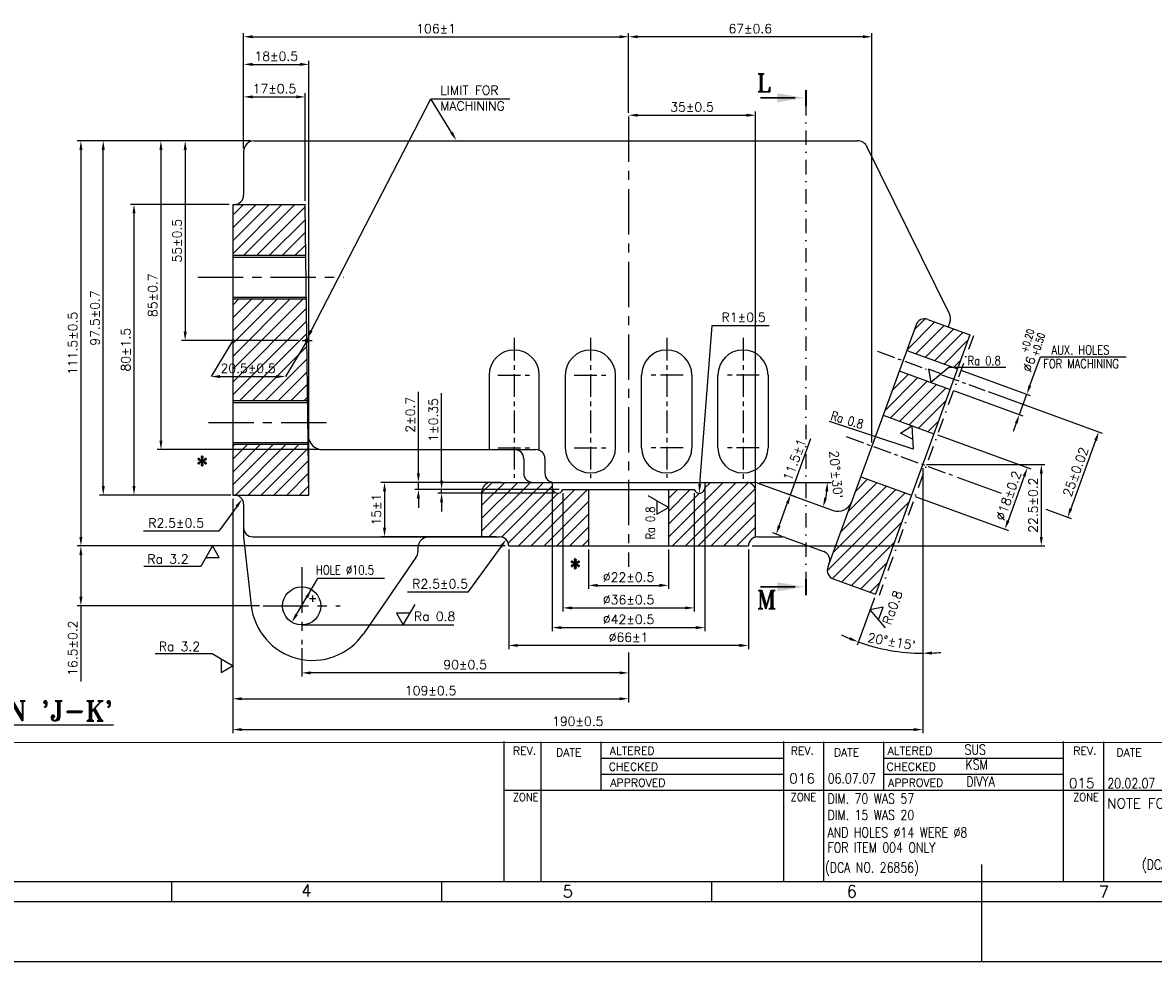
# Model space of a CAD drawing. Extents: x -78 to 847, y 1 to 655.
# Tile 2 of 10: x 120 to 431, y 1 to 260. Entities that reach past the tile are written whole.
import ezdxf
from ezdxf.enums import TextEntityAlignment as Align

# ---------------------------------------------------------------- set-up
doc = ezdxf.new("R2010")
doc.units = 0
doc.header["$MEASUREMENT"] = 0
doc.linetypes.add('CENTER', pattern=[2, 1.25, -0.25, 0.25, -0.25])
doc.linetypes.add('DASHDOT', pattern=[1, 0.5, -0.25, 0, -0.25])
doc.layers.get('0').update_dxf_attribs({"linetype": 'CONTINUOUS'})
doc.layers.get('DEFPOINTS').update_dxf_attribs({"linetype": 'CONTINUOUS'})
for name, color, linetype in [('BEND', 6, 'DASHDOT'), ('CEN', 3, 'CENTER'), ('DIM', 1, 'CONTINUOUS'), ('FORMAT', 3, 'CONTINUOUS'), ('TAXT', 4, 'CONTINUOUS')]:
    doc.layers.add(name, color=color, linetype=linetype)
doc.styles.add('RAJESH', font='romans.shx')
doc.styles.add('ROMANS', font='romans', dxfattribs={"width": 1.5, "height": 1.5})
doc.styles.add('ROMANT', font='romant.shx')
doc.dimstyles.new('RAJESH', dxfattribs={"dimtxt": 2.5, "dimasz": 2.5, "dimexe": 1, "dimexo": 1, "dimgap": 1, "dimtad": 1, "dimdec": 1, "dimzin": 9, "dimdsep": 46, "dimtxsty": 'RAJESH', "dimcen": 0, "dimclrd": 1, "dimclre": 1, "dimclrt": 4, "dimadec": 0, "dimazin": 0, "dimtp": 0.5, "dimtfac": 1, "dimtdec": 1, "dimtmove": 0, "dimatfit": 3, "dimfxl": 0, "dimtolj": 1, "dimtzin": 9, "dimarcsym": 0})
pattern_1 = [(45, (-1243.8433, 202.6276), (-1.767767, 1.767767), [])]

# ---------------------------------------------------------------- blocks, each defined once
blk = doc.blocks.new('A$C4DC44A80')
at = {"color": 71}
for p, q in [((20, 54.72), (821, 55)), ((301, 20), (301, 55.05)), ((310.28, 20), (310.28, 54.92)), ((325.28, 42.92), (325.28, 54.92)), ((371, 20), (371, 55.05)), ((381.02, 20), (381.02, 54.92)), ((396.02, 42.92), (396.02, 54.92)), ((441, 20), (441, 55.05)), ((451.14, 20), (451.14, 54.92)), ((325.28, 50.83), (371, 50.84)), ((396.02, 50.85), (441, 50.87)), ((325.28, 46.83), (371, 46.84)), ((396.02, 46.85), (441, 46.87)), ((301, 42.82), (651, 42.94)), ((420.5, 24.21), (420.5, 0)), ((20, 20), (821, 20)), ((217.75, 20), (217.75, 15)), ((285.33, 20), (285.33, 15)), ((352.92, 20), (352.92, 15)), ((14.92, 15), (826, 15)), ((0, 0), (841, 0))]:
    blk.add_line(p, q, dxfattribs=at)
at = {"color": 71, "style": 'ROMANS'}
for s, height, p in [('REV.', 2, (303.22, 51.71)), ('DATE', 2, (314.02, 51.3)), ('ALTERED', 2, (327.47, 51.71)), ('REV.', 2, (372.75, 51.71)), ('DATE', 2, (383.55, 51.3)), ('ALTERED', 2, (397, 51.71)), ('REV.', 2, (443.46, 51.71)), ('DATE', 2, (454.26, 51.3)), ('CHECKED', 2, (327.21, 47.71)), ('CHECKED', 2, (396.75, 47.71)), ('APPROVED', 2, (327.6, 43.71)), ('APPROVED', 2, (397.13, 43.71)), ('4', 3, (250.24, 16.26)), ('5', 3, (315.66, 16.01)), ('6', 3, (386.74, 16.01)), ('7', 3, (449.85, 15.94))]:
    blk.add_text(s, height=height, dxfattribs=at).set_placement(p)
at = {"color": 71, "style": 'ROMANS', "width": 0.828469}
for p, p2 in [((303.22, 40.11), (309.61, 40.11)), ((372.75, 40.11), (379.14, 40.11)), ((443.46, 40.11), (449.85, 40.11))]:
    blk.add_text('ZONE', height=2, dxfattribs=at).set_placement(p, p2, align=Align.FIT)
blk = doc.blocks.new('*D115')
at = {"layer": 'DEFPOINTS', "color": 0}
for p in [(381, 173.81), (368.01, 137.1), (355.01, 102.39), (356.03, 87.55), (368.01, 59.21)]:
    blk.add_point(p, dxfattribs=at)
at = {"layer": 'DIM', "color": 1, "lineweight": -2}
blk.add_line((354.67, 101.45), (349.9, 88.34), dxfattribs=at)
for start, end in [(244.4851, 247.2425), (250, 270), (272.7575, 275.5149)]:
    blk.add_arc((368.01, 138.1), 51.95, start, end, dxfattribs=at)
at = {"layer": 'DIM', "color": 1}
for points in [[(348.06, 90.58), (347.76, 89.81), (350.24, 89.28)], [(370.52, 85.79), (370.5, 86.63), (368.01, 86.15)]]:
    blk.add_solid(points, dxfattribs=at)
at = {"layer": 'DIM', "color": 4, "insert": (359.42, 89.39), "char_height": 2.5, "attachment_point": 5, "rotation": 350, "style": 'RAJESH'}
blk.add_mtext("\\A1;20°±15'", dxfattribs=at)
blk = doc.blocks.new('*D116')
at = {"layer": 'DEFPOINTS', "color": 0}
for p in [(249.15, 133.19), (321.57, 133.19), (322.42, 133.04), (341.21, 128.64), (343.29, 125.45)]:
    blk.add_point(p, dxfattribs=at)
at = {"layer": 'DIM', "color": 1, "lineweight": -2}
blk.add_line((323.01, 133.19), (342.74, 133.19), dxfattribs=at)
blk.add_arc((322.01, 133.19), 19.74, 347.262, 352.738, dxfattribs=at)
at = {"layer": 'DIM', "color": 1}
for points in [[(341.17, 130.73), (342, 130.67), (341.74, 133.19)], [(341.66, 128.72), (340.86, 128.96), (340.55, 126.44)]]:
    blk.add_solid(points, dxfattribs=at)
at = {"layer": 'DIM', "color": 4, "insert": (344.13, 135.33), "char_height": 2.5, "attachment_point": 5, "rotation": 275.5098, "style": 'RAJESH'}
blk.add_mtext("\\A1;20°±30'", dxfattribs=at)
blk = doc.blocks.new('*D117')
at = {"layer": 'DEFPOINTS', "color": 0}
for p in [(377.58, 164.41), (375.53, 158.78), (396.65, 157.47)]:
    blk.add_point(p, dxfattribs=at)
at = {"layer": 'DIM', "color": 1, "lineweight": -2}
for p, q in [((397.51, 159.82), (400.39, 167.74)), ((378.52, 164.07), (397.59, 157.13)), ((376.47, 158.43), (395.54, 151.49)), ((394.6, 151.83), (396.65, 157.47)), ((393.75, 149.49), (392.89, 147.14))]:
    blk.add_line(p, q, dxfattribs=at)
at = {"layer": 'DIM', "color": 1}
for points in [[(397.12, 159.96), (397.9, 159.68), (396.65, 157.47)], [(393.36, 149.63), (394.14, 149.34), (394.6, 151.83)]]:
    blk.add_solid(points, dxfattribs=at)
at = {"layer": 'DIM', "color": 4, "insert": (397.26, 165.73), "char_height": 2.5, "attachment_point": 5, "rotation": 70, "style": 'RAJESH'}
blk.add_mtext('\\A1;%%C6', dxfattribs=at)
blk = doc.blocks.new('*D118')
at = {"layer": 'DEFPOINTS', "color": 0}
for p in [(371.08, 146.56), (364.93, 129.65), (390.62, 120.29)]:
    blk.add_point(p, dxfattribs=at)
at = {"layer": 'DIM', "color": 1, "lineweight": -2}
for p, q in [((372.02, 146.22), (397.72, 136.87)), ((395.92, 134.86), (391.48, 122.64)), ((365.87, 129.3), (391.56, 119.95))]:
    blk.add_line(p, q, dxfattribs=at)
at = {"layer": 'DIM', "color": 1}
for points in [[(395.53, 135), (396.31, 134.72), (396.78, 137.21)], [(391.08, 122.79), (391.87, 122.5), (390.62, 120.29)]]:
    blk.add_solid(points, dxfattribs=at)
at = {"layer": 'DIM', "color": 4, "insert": (391.58, 129.52), "char_height": 2.5, "attachment_point": 5, "rotation": 70, "style": 'RAJESH'}
blk.add_mtext('\\A1;%%C18±0.2', dxfattribs=at)
blk = doc.blocks.new('*D119')
at = {"layer": 'DEFPOINTS', "color": 0}
for p in [(368.01, 138.1), (320.01, 115.69), (400.63, 115.69)]:
    blk.add_point(p, dxfattribs=at)
at = {"layer": 'DIM', "color": 1, "lineweight": -2}
for p, q in [((369.01, 138.1), (401.63, 138.1)), ((400.63, 135.6), (400.63, 118.19)), ((321.01, 115.69), (401.63, 115.69))]:
    blk.add_line(p, q, dxfattribs=at)
at = {"layer": 'DIM', "color": 1}
for points in [[(400.21, 135.6), (401.05, 135.6), (400.63, 138.1)], [(400.21, 118.19), (401.05, 118.19), (400.63, 115.69)]]:
    blk.add_solid(points, dxfattribs=at)
at = {"layer": 'DIM', "color": 4, "insert": (398.38, 126.9), "char_height": 2.5, "attachment_point": 5, "rotation": 90, "style": 'RAJESH'}
blk.add_mtext('\\A1;22.5±0.2', dxfattribs=at)
blk = doc.blocks.new('*D120')
at = {"layer": 'DEFPOINTS', "color": 0}
for p in [(171.97, 227.19), (136.23, 115.69), (254.01, 115.69)]:
    blk.add_point(p, dxfattribs=at)
at = {"layer": 'DIM', "color": 1, "lineweight": -2}
for p, q in [((170.97, 227.19), (135.23, 227.19)), ((136.23, 224.69), (136.23, 118.19)), ((253.01, 115.69), (135.23, 115.69))]:
    blk.add_line(p, q, dxfattribs=at)
at = {"layer": 'DIM', "color": 1}
for points in [[(135.81, 224.69), (136.64, 224.69), (136.23, 227.19)], [(135.81, 118.19), (136.64, 118.19), (136.23, 115.69)]]:
    blk.add_solid(points, dxfattribs=at)
at = {"layer": 'DIM', "color": 4, "insert": (133.98, 171.44), "char_height": 2.5, "attachment_point": 5, "rotation": 90, "style": 'RAJESH'}
blk.add_mtext('\\A1;111.5±0.5', dxfattribs=at)
blk = doc.blocks.new('*D121')
at = {"layer": 'DEFPOINTS', "color": 0}
for p in [(178.01, 129.69), (287.01, 87.34), (287.01, 73.63)]:
    blk.add_point(p, dxfattribs=at)
at = {"layer": 'DIM', "color": 1, "lineweight": -2}
for p, q in [((178.01, 128.69), (178.01, 72.63)), ((287.01, 86.34), (287.01, 72.63)), ((180.51, 73.63), (284.51, 73.63))]:
    blk.add_line(p, q, dxfattribs=at)
at = {"layer": 'DIM', "color": 1}
for points in [[(180.51, 74.04), (180.51, 73.21), (178.01, 73.63)], [(284.51, 74.04), (284.51, 73.21), (287.01, 73.63)]]:
    blk.add_solid(points, dxfattribs=at)
at = {"layer": 'DIM', "color": 4, "insert": (232.51, 75.88), "char_height": 2.5, "attachment_point": 5, "style": 'RAJESH'}
blk.add_mtext('\\A1;109±0.5', dxfattribs=at)
blk = doc.blocks.new('*D122')
at = {"layer": 'DEFPOINTS', "color": 0}
for p in [(368.01, 138.1), (178.01, 128.69), (368.01, 65.15)]:
    blk.add_point(p, dxfattribs=at)
at = {"layer": 'DIM', "color": 1, "lineweight": -2}
for p, q in [((368.01, 137.1), (368.01, 64.15)), ((178.01, 127.69), (178.01, 64.15)), ((180.51, 65.15), (365.51, 65.15))]:
    blk.add_line(p, q, dxfattribs=at)
at = {"layer": 'DIM', "color": 1}
for points in [[(180.51, 65.56), (180.51, 64.73), (178.01, 65.15)], [(365.51, 65.56), (365.51, 64.73), (368.01, 65.15)]]:
    blk.add_solid(points, dxfattribs=at)
at = {"layer": 'DIM', "color": 4, "insert": (273.01, 67.4), "char_height": 2.5, "attachment_point": 5, "style": 'RAJESH'}
blk.add_mtext('\\A1;190±0.5', dxfattribs=at)
blk = doc.blocks.new('*D123')
at = {"layer": 'DEFPOINTS', "color": 0}
for p in [(268.92, 131.19), (305.09, 131.19), (305.09, 98.63)]:
    blk.add_point(p, dxfattribs=at)
at = {"layer": 'DIM', "color": 1, "lineweight": -2}
for p, q in [((268.92, 130.19), (268.92, 97.63)), ((305.09, 130.19), (305.09, 97.63)), ((271.42, 98.63), (302.59, 98.63))]:
    blk.add_line(p, q, dxfattribs=at)
at = {"layer": 'DIM', "color": 1}
for points in [[(271.42, 99.04), (271.42, 98.21), (268.92, 98.63)], [(302.59, 99.04), (302.59, 98.21), (305.09, 98.63)]]:
    blk.add_solid(points, dxfattribs=at)
at = {"layer": 'DIM', "color": 4, "insert": (287.01, 100.88), "char_height": 2.5, "attachment_point": 5, "style": 'RAJESH'}
blk.add_mtext('\\A1;%%C36±0.5', dxfattribs=at)
blk = doc.blocks.new('*D124')
at = {"layer": 'DEFPOINTS', "color": 0}
for p in [(266.01, 133.19), (308.01, 133.19), (308.01, 93.21)]:
    blk.add_point(p, dxfattribs=at)
at = {"layer": 'DIM', "color": 1, "lineweight": -2}
for p, q in [((266.01, 132.19), (266.01, 92.21)), ((308.01, 132.19), (308.01, 92.21)), ((268.51, 93.21), (305.51, 93.21))]:
    blk.add_line(p, q, dxfattribs=at)
at = {"layer": 'DIM', "color": 1}
for points in [[(268.51, 93.63), (268.51, 92.79), (266.01, 93.21)], [(305.51, 93.63), (305.51, 92.79), (308.01, 93.21)]]:
    blk.add_solid(points, dxfattribs=at)
at = {"layer": 'DIM', "color": 4, "insert": (287.01, 95.46), "char_height": 2.5, "attachment_point": 5, "style": 'RAJESH'}
blk.add_mtext('\\A1;%%c42±0.5', dxfattribs=at)
blk = doc.blocks.new('*D125')
at = {"layer": 'DEFPOINTS', "color": 0}
for p in [(331.57, 129.71), (334.03, 128.82), (330.09, 118.01)]:
    blk.add_point(p, dxfattribs=at)
at = {"layer": 'DIM', "color": 1, "lineweight": -2}
for p, q in [((331.57, 129.71), (337.22, 145.24)), ((333.09, 129.16), (330.63, 130.06)), ((328.49, 121.26), (330.71, 127.36)), ((329.15, 118.36), (326.7, 119.25))]:
    blk.add_line(p, q, dxfattribs=at)
at = {"layer": 'DIM', "color": 1}
for points in [[(330.32, 127.51), (331.11, 127.22), (331.57, 129.71)], [(328.1, 121.4), (328.88, 121.11), (327.64, 118.91)]]:
    blk.add_solid(points, dxfattribs=at)
at = {"layer": 'DIM', "color": 4, "insert": (332.71, 139.42), "char_height": 2.5, "attachment_point": 5, "rotation": 70, "style": 'RAJESH'}
blk.add_mtext('\\A1;11.5±1', dxfattribs=at)
blk = doc.blocks.new('*D126')
at = {"layer": 'DEFPOINTS', "color": 0}
for p in [(252.96, 133.19), (219.82, 118.19), (251.51, 118.19)]:
    blk.add_point(p, dxfattribs=at)
at = {"layer": 'DIM', "color": 1, "lineweight": -2}
for p, q in [((251.96, 133.19), (218.82, 133.19)), ((219.82, 130.69), (219.82, 120.69)), ((250.51, 118.19), (218.82, 118.19))]:
    blk.add_line(p, q, dxfattribs=at)
at = {"layer": 'DIM', "color": 1}
for points in [[(219.4, 130.69), (220.24, 130.69), (219.82, 133.19)], [(219.4, 120.69), (220.24, 120.69), (219.82, 118.19)]]:
    blk.add_solid(points, dxfattribs=at)
at = {"layer": 'DIM', "color": 4, "insert": (217.57, 125.69), "char_height": 2.5, "attachment_point": 5, "rotation": 90, "style": 'RAJESH'}
blk.add_mtext('\\A1;15±1', dxfattribs=at)
blk = doc.blocks.new('*D127')
at = {"layer": 'DEFPOINTS', "color": 0}
for p in [(197.01, 88.58), (287.01, 87.34), (197.01, 80.75)]:
    blk.add_point(p, dxfattribs=at)
at = {"layer": 'DIM', "color": 1, "lineweight": -2}
for p, q in [((197.01, 87.58), (197.01, 79.75)), ((287.01, 86.34), (287.01, 79.75)), ((284.51, 80.75), (199.51, 80.75))]:
    blk.add_line(p, q, dxfattribs=at)
at = {"layer": 'DIM', "color": 1}
for points in [[(199.51, 81.17), (199.51, 80.33), (197.01, 80.75)], [(284.51, 81.17), (284.51, 80.33), (287.01, 80.75)]]:
    blk.add_solid(points, dxfattribs=at)
at = {"layer": 'DIM', "color": 4, "insert": (242.01, 83), "char_height": 2.5, "attachment_point": 5, "style": 'RAJESH'}
blk.add_mtext('\\A1;90±0.5', dxfattribs=at)
blk = doc.blocks.new('*D128')
at = {"layer": 'DEFPOINTS', "color": 0}
for p in [(194.12, 115.69), (136.23, 99.19), (186.39, 99.19)]:
    blk.add_point(p, dxfattribs=at)
at = {"layer": 'DIM', "color": 1, "lineweight": -2}
for p, q in [((193.12, 115.69), (135.23, 115.69)), ((136.23, 113.19), (136.23, 101.69)), ((185.39, 99.19), (135.23, 99.19)), ((136.23, 99.19), (136.23, 78.38))]:
    blk.add_line(p, q, dxfattribs=at)
at = {"layer": 'DIM', "color": 1}
for points in [[(135.81, 113.19), (136.64, 113.19), (136.23, 115.69)], [(135.81, 101.69), (136.64, 101.69), (136.23, 99.19)]]:
    blk.add_solid(points, dxfattribs=at)
at = {"layer": 'DIM', "color": 4, "insert": (133.98, 87.54), "char_height": 2.5, "attachment_point": 5, "rotation": 90, "style": 'RAJESH'}
blk.add_mtext('\\A1;16.5±0.2', dxfattribs=at)
blk = doc.blocks.new('A$C6D14758C')
for p, q in [((5.63, 1.85), (0, 5.1)), ((2.43, 3.7), (2.43, 0)), ((2.43, 0), (5.63, 1.85))]:
    blk.add_line(p, q)
blk = doc.blocks.new('*D129')
at = {"layer": 'DEFPOINTS', "color": 0}
for p in [(254.01, 115.69), (320.01, 115.69), (254.01, 88.3)]:
    blk.add_point(p, dxfattribs=at)
at = {"layer": 'DIM', "color": 1, "lineweight": -2}
for p, q in [((254.01, 114.69), (254.01, 87.3)), ((320.01, 114.69), (320.01, 87.3)), ((317.51, 88.3), (256.51, 88.3))]:
    blk.add_line(p, q, dxfattribs=at)
at = {"layer": 'DIM', "color": 1}
for points in [[(256.51, 88.72), (256.51, 87.88), (254.01, 88.3)], [(317.51, 88.72), (317.51, 87.88), (320.01, 88.3)]]:
    blk.add_solid(points, dxfattribs=at)
at = {"layer": 'DIM', "color": 4, "insert": (287.01, 90.55), "char_height": 2.5, "attachment_point": 5, "style": 'RAJESH'}
blk.add_mtext('\\A1;%%C66±1', dxfattribs=at)
blk = doc.blocks.new('*D130')
at = {"layer": 'DEFPOINTS', "color": 0}
for p in [(276.01, 115.69), (298.01, 115.69), (298.01, 104.84)]:
    blk.add_point(p, dxfattribs=at)
at = {"layer": 'DIM', "color": 1, "lineweight": -2}
for p, q in [((276.01, 114.69), (276.01, 103.84)), ((298.01, 114.69), (298.01, 103.84)), ((278.51, 104.84), (295.51, 104.84))]:
    blk.add_line(p, q, dxfattribs=at)
at = {"layer": 'DIM', "color": 1}
for points in [[(278.51, 105.26), (278.51, 104.42), (276.01, 104.84)], [(295.51, 105.26), (295.51, 104.42), (298.01, 104.84)]]:
    blk.add_solid(points, dxfattribs=at)
at = {"layer": 'DIM', "color": 4, "insert": (287.01, 107.09), "char_height": 2.5, "attachment_point": 5, "style": 'RAJESH'}
blk.add_mtext('\\A1;%%C22±0.5', dxfattribs=at)
blk = doc.blocks.new('*D131')
at = {"layer": 'DEFPOINTS', "color": 0}
for p in [(287.01, 255.82), (287.01, 233.91), (181.01, 224.19)]:
    blk.add_point(p, dxfattribs=at)
at = {"layer": 'DIM', "color": 1, "lineweight": -2}
for p, q in [((181.01, 225.19), (181.01, 256.82)), ((183.51, 255.82), (284.51, 255.82)), ((287.01, 234.91), (287.01, 256.82))]:
    blk.add_line(p, q, dxfattribs=at)
at = {"layer": 'DIM', "color": 1}
for points in [[(183.51, 256.24), (183.51, 255.41), (181.01, 255.82)], [(284.51, 256.24), (284.51, 255.41), (287.01, 255.82)]]:
    blk.add_solid(points, dxfattribs=at)
at = {"layer": 'DIM', "color": 4, "insert": (234.01, 258.07), "char_height": 2.5, "attachment_point": 5, "style": 'RAJESH'}
blk.add_mtext('\\A1;106±1', dxfattribs=at)
blk = doc.blocks.new('*D132')
at = {"layer": 'DEFPOINTS', "color": 0}
for p in [(229.15, 131.19), (249.15, 133.19), (268.92, 131.19)]:
    blk.add_point(p, dxfattribs=at)
at = {"layer": 'DIM', "color": 1, "lineweight": -2}
for p, q in [((229.15, 135.69), (229.15, 158.12)), ((248.15, 133.19), (228.15, 133.19)), ((267.92, 131.19), (228.15, 131.19)), ((229.15, 131.19), (229.15, 133.19)), ((229.15, 128.69), (229.15, 126.19))]:
    blk.add_line(p, q, dxfattribs=at)
at = {"layer": 'DIM', "color": 1}
for points in [[(228.73, 135.69), (229.56, 135.69), (229.15, 133.19)], [(228.73, 128.69), (229.56, 128.69), (229.15, 131.19)]]:
    blk.add_solid(points, dxfattribs=at)
at = {"layer": 'DIM', "color": 4, "insert": (226.9, 151.77), "char_height": 2.5, "attachment_point": 5, "rotation": 90, "style": 'RAJESH'}
blk.add_mtext('\\A1;2±0.7', dxfattribs=at)
blk = doc.blocks.new('*D133')
at = {"layer": 'DEFPOINTS', "color": 0}
for p in [(268.92, 131.19), (235.53, 130.19), (267.51, 130.19)]:
    blk.add_point(p, dxfattribs=at)
at = {"layer": 'DIM', "color": 1, "lineweight": -2}
for p, q in [((235.53, 133.69), (235.53, 157.74)), ((267.92, 131.19), (234.53, 131.19)), ((235.53, 130.19), (235.53, 131.19)), ((266.51, 130.19), (234.53, 130.19)), ((235.53, 127.69), (235.53, 125.19))]:
    blk.add_line(p, q, dxfattribs=at)
at = {"layer": 'DIM', "color": 1}
for points in [[(235.11, 133.69), (235.94, 133.69), (235.53, 131.19)], [(235.11, 127.69), (235.94, 127.69), (235.53, 130.19)]]:
    blk.add_solid(points, dxfattribs=at)
at = {"layer": 'DIM', "color": 4, "insert": (233.28, 150.37), "char_height": 2.5, "attachment_point": 5, "rotation": 90, "style": 'RAJESH'}
blk.add_mtext('\\A1;1±0.35', dxfattribs=at)
blk = doc.blocks.new('*D134')
at = {"layer": 'DEFPOINTS', "color": 0}
for p in [(199.01, 248.22), (181.01, 224.19), (199.01, 129.69)]:
    blk.add_point(p, dxfattribs=at)
at = {"layer": 'DIM', "color": 1, "lineweight": -2}
for p, q in [((181.01, 225.19), (181.01, 249.22)), ((199.01, 130.69), (199.01, 249.22)), ((183.51, 248.22), (196.51, 248.22))]:
    blk.add_line(p, q, dxfattribs=at)
at = {"layer": 'DIM', "color": 1}
for points in [[(183.51, 248.64), (183.51, 247.8), (181.01, 248.22)], [(196.51, 248.64), (196.51, 247.8), (199.01, 248.22)]]:
    blk.add_solid(points, dxfattribs=at)
at = {"layer": 'DIM', "color": 4, "insert": (190.01, 250.47), "char_height": 2.5, "attachment_point": 5, "style": 'RAJESH'}
blk.add_mtext('\\A1;18±0.5', dxfattribs=at)
blk = doc.blocks.new('*D135')
at = {"layer": 'DEFPOINTS', "color": 0}
for p in [(198.01, 239.28), (181.01, 224.19), (198.01, 209.69)]:
    blk.add_point(p, dxfattribs=at)
at = {"layer": 'DIM', "color": 1, "lineweight": -2}
for p, q in [((181.01, 225.19), (181.01, 240.28)), ((198.01, 210.69), (198.01, 240.28)), ((183.51, 239.28), (195.51, 239.28))]:
    blk.add_line(p, q, dxfattribs=at)
at = {"layer": 'DIM', "color": 1}
for points in [[(183.51, 239.69), (183.51, 238.86), (181.01, 239.28)], [(195.51, 239.69), (195.51, 238.86), (198.01, 239.28)]]:
    blk.add_solid(points, dxfattribs=at)
at = {"layer": 'DIM', "color": 4, "insert": (189.51, 241.53), "char_height": 2.5, "attachment_point": 5, "style": 'RAJESH'}
blk.add_mtext('\\A1;17±0.5', dxfattribs=at)
blk = doc.blocks.new('*D136')
at = {"layer": 'DEFPOINTS', "color": 0}
for p in [(184.01, 227.19), (164.94, 172.19), (197.1, 172.19)]:
    blk.add_point(p, dxfattribs=at)
at = {"layer": 'DIM', "color": 1, "lineweight": -2}
for p, q in [((183.01, 227.19), (163.94, 227.19)), ((164.94, 224.69), (164.94, 174.69)), ((196.1, 172.19), (163.94, 172.19))]:
    blk.add_line(p, q, dxfattribs=at)
at = {"layer": 'DIM', "color": 1}
for points in [[(164.52, 224.69), (165.35, 224.69), (164.94, 227.19)], [(164.52, 174.69), (165.35, 174.69), (164.94, 172.19)]]:
    blk.add_solid(points, dxfattribs=at)
at = {"layer": 'DIM', "color": 4, "insert": (162.69, 199.69), "char_height": 2.5, "attachment_point": 5, "rotation": 90, "style": 'RAJESH'}
blk.add_mtext('\\A1;55±0.5', dxfattribs=at)
blk = doc.blocks.new('*D137')
at = {"layer": 'DEFPOINTS', "color": 0}
for p in [(184.01, 227.19), (158.26, 142.19), (202.8, 142.19)]:
    blk.add_point(p, dxfattribs=at)
at = {"layer": 'DIM', "color": 1, "lineweight": -2}
for p, q in [((183.01, 227.19), (157.26, 227.19)), ((158.26, 224.69), (158.26, 144.69)), ((201.8, 142.19), (157.26, 142.19))]:
    blk.add_line(p, q, dxfattribs=at)
at = {"layer": 'DIM', "color": 1}
for points in [[(157.85, 224.69), (158.68, 224.69), (158.26, 227.19)], [(157.85, 144.69), (158.68, 144.69), (158.26, 142.19)]]:
    blk.add_solid(points, dxfattribs=at)
at = {"layer": 'DIM', "color": 4, "insert": (156.01, 184.69), "char_height": 2.5, "attachment_point": 5, "rotation": 90, "style": 'RAJESH'}
blk.add_mtext('\\A1;85±0.7', dxfattribs=at)
blk = doc.blocks.new('*D138')
at = {"layer": 'DEFPOINTS', "color": 0}
for p in [(142.38, 227.19), (177.51, 227.19), (177.51, 129.69)]:
    blk.add_point(p, dxfattribs=at)
at = {"layer": 'DIM', "color": 1, "lineweight": -2}
for p, q in [((176.51, 227.19), (141.38, 227.19)), ((142.38, 132.19), (142.38, 224.69)), ((176.51, 129.69), (141.38, 129.69))]:
    blk.add_line(p, q, dxfattribs=at)
at = {"layer": 'DIM', "color": 1}
for points in [[(141.97, 224.69), (142.8, 224.69), (142.38, 227.19)], [(141.97, 132.19), (142.8, 132.19), (142.38, 129.69)]]:
    blk.add_solid(points, dxfattribs=at)
at = {"layer": 'DIM', "color": 4, "insert": (140.13, 178.44), "char_height": 2.5, "attachment_point": 5, "rotation": 90, "style": 'RAJESH'}
blk.add_mtext('\\A1;97.5±0.7', dxfattribs=at)
blk = doc.blocks.new('*D139')
at = {"layer": 'DEFPOINTS', "color": 0}
for p in [(178.01, 209.69), (150.84, 129.69), (178.51, 129.69)]:
    blk.add_point(p, dxfattribs=at)
at = {"layer": 'DIM', "color": 1, "lineweight": -2}
for p, q in [((177.01, 209.69), (149.84, 209.69)), ((150.84, 207.19), (150.84, 132.19)), ((177.51, 129.69), (149.84, 129.69))]:
    blk.add_line(p, q, dxfattribs=at)
at = {"layer": 'DIM', "color": 1}
for points in [[(150.43, 207.19), (151.26, 207.19), (150.84, 209.69)], [(150.43, 132.19), (151.26, 132.19), (150.84, 129.69)]]:
    blk.add_solid(points, dxfattribs=at)
at = {"layer": 'DIM', "color": 4, "insert": (148.59, 169.69), "char_height": 2.5, "attachment_point": 5, "rotation": 90, "style": 'RAJESH'}
blk.add_mtext('\\A1;80±1.5', dxfattribs=at)
blk = doc.blocks.new('*D140')
at = {"layer": 'DEFPOINTS', "color": 0}
for p in [(172.05, 162.31), (192.52, 162.31), (192.52, 162.31)]:
    blk.add_point(p, dxfattribs=at)
at = {"layer": 'DIM', "color": 1, "lineweight": -2}
blk.add_line((174.55, 162.31), (190.02, 162.31), dxfattribs=at)
at = {"layer": 'DIM', "color": 1}
for points in [[(174.55, 162.73), (174.55, 161.89), (172.05, 162.31)], [(190.02, 162.73), (190.02, 161.89), (192.52, 162.31)]]:
    blk.add_solid(points, dxfattribs=at)
at = {"layer": 'DIM', "color": 4, "insert": (182.28, 164.56), "char_height": 2.5, "attachment_point": 5, "style": 'RAJESH'}
blk.add_mtext('\\A1;20.5±0.5', dxfattribs=at)
blk = doc.blocks.new('*D141')
at = {"layer": 'DEFPOINTS', "color": 0}
for p in [(287.01, 255.82), (287.01, 233.91), (354.01, 143.2)]:
    blk.add_point(p, dxfattribs=at)
at = {"layer": 'DIM', "color": 1, "lineweight": -2}
for p, q in [((287.01, 234.91), (287.01, 256.82)), ((351.51, 255.82), (289.51, 255.82)), ((354.01, 144.2), (354.01, 256.82))]:
    blk.add_line(p, q, dxfattribs=at)
at = {"layer": 'DIM', "color": 1}
for points in [[(289.51, 256.24), (289.51, 255.41), (287.01, 255.82)], [(351.51, 256.24), (351.51, 255.41), (354.01, 255.82)]]:
    blk.add_solid(points, dxfattribs=at)
at = {"layer": 'DIM', "color": 4, "insert": (320.51, 258.07), "char_height": 2.5, "attachment_point": 5, "style": 'RAJESH'}
blk.add_mtext('\\A1;67±0.6', dxfattribs=at)
blk = doc.blocks.new('*D142')
at = {"layer": 'DEFPOINTS', "color": 0}
for p in [(287.01, 233.91), (321.97, 234.23), (321.97, 130.69)]:
    blk.add_point(p, dxfattribs=at)
at = {"layer": 'DIM', "color": 1, "lineweight": -2}
for p, q in [((287.01, 234.91), (287.01, 235.23)), ((289.51, 234.23), (319.47, 234.23)), ((321.97, 131.69), (321.97, 235.23))]:
    blk.add_line(p, q, dxfattribs=at)
at = {"layer": 'DIM', "color": 1}
for points in [[(289.51, 234.64), (289.51, 233.81), (287.01, 234.23)], [(319.47, 234.64), (319.47, 233.81), (321.97, 234.23)]]:
    blk.add_solid(points, dxfattribs=at)
at = {"layer": 'DIM', "color": 4, "insert": (304.49, 236.48), "char_height": 2.5, "attachment_point": 5, "style": 'RAJESH'}
blk.add_mtext('\\A1;35±0.5', dxfattribs=at)
blk = doc.blocks.new('A$C428B26A6')
at = {"layer": 'TAXT', "color": 6, "style": 'ROMANS', "width": 0.8}
for s, p in [('P.PARE', (47.87, 31.24)), ('KSM', (48.11, 27.15)), ('20.02.07', (10.21, 23.31)), ('M.AZAM', (48.36, 22.43)), ('(DCA-26241)', (19.73, 0.92))]:
    blk.add_text(s, height=2.75, dxfattribs=at).set_placement(p)
at = {"layer": 'TAXT', "color": 6, "style": 'ROMANS'}
for s, p in [('015', (-0.39, 23.31)), ('NOTE FOR PAINTING CHANGED ', (10.14, 17.77))]:
    blk.add_text(s, height=2.75, dxfattribs=at).set_placement(p)

msp = doc.modelspace()

# ---------------------------------------------------------------- hatches: boundary and pattern name
h = msp.add_hatch()
h.set_pattern_fill('ANSI31', color=4, scale=20, style=0)
h.set_pattern_definition(pattern_1)
h.paths.add_polyline_path([(198.18, 195.69), (198.01, 209.69), (178.01, 209.69), (178.01, 195.69)])
h.paths.add_polyline_path([(198.33, 183.69), (178.01, 183.69), (178.01, 155.69), (198.68, 155.69)])
h.paths.add_polyline_path([(178.01, 143.69), (178.01, 129.69), (199.01, 129.69), (198.83, 143.69)])
h = msp.add_hatch()
h.set_pattern_fill('ANSI31', color=4, scale=20, style=0)
h.set_pattern_definition(pattern_1)
h.paths.add_polyline_path([(377.58, 164.41), (381, 173.81), (369.35, 178.05, 0.414214), (366.15, 176.56), (363.58, 169.51)])
h.paths.add_polyline_path([(361.53, 163.87), (357.08, 151.66), (371.08, 146.56), (375.53, 158.78)])
h.paths.add_polyline_path([(350.93, 134.74), (342.26, 110.92), (341.86, 109.84, 0.414214), (343.36, 106.63), (355.01, 102.39), (364.93, 129.65)])
h = msp.add_hatch()
h.set_pattern_fill('ANSI31', color=4, scale=20, style=0)
h.set_pattern_definition(pattern_1)
h.paths.add_polyline_path([(276.01, 131.19), (268.92, 131.19, -0.843039), (266.01, 131.69), (266.01, 133.19), (249.15, 133.19, 0.414214), (246.65, 130.69), (246.65, 118.19), (251.51, 118.19, -0.414214), (254.01, 115.69), (276.01, 115.69)])
h.paths.add_polyline_path([(321.97, 130.69, 0.414214), (319.47, 133.19), (308.01, 133.19), (308.01, 131.69, -0.843039), (305.09, 131.19), (298.01, 131.19), (298.01, 115.69), (320.01, 115.69, -0.351804), (321.97, 118.14)])

# ---------------------------------------------------------------- linework, layer by layer
for p, q in [((181.01, 224.19), (181.01, 212.19)), ((184.01, 227.19), (350.01, 227.19)), ((375.34, 179.6), (352.63, 225.64)), ((178.01, 209.69), (178.01, 129.69)), ((178.01, 209.69), (198.01, 209.69)), ((199.01, 129.69), (198.01, 209.69)), ((178.01, 195.69), (198.18, 195.69)), ((178.01, 195.19), (198.19, 195.19)), ((178.01, 184.19), (198.33, 184.19)), ((178.01, 183.69), (198.33, 183.69)), ((369.35, 178.05), (381, 173.81)), ((366.15, 176.56), (342.26, 110.92)), ((375.46, 177.25), (375.01, 175.99)), ((197.1, 172.19), (199.87, 172.19)), ((381, 173.81), (355.01, 102.39)), ((363.58, 169.51), (377.58, 164.41)), ((248.59, 162.69), (248.59, 142.69)), ((262.43, 142.69), (262.43, 162.69)), ((269.59, 162.69), (269.59, 142.69)), ((283.43, 142.69), (283.43, 162.69)), ((290.59, 142.69), (290.59, 162.69)), ((304.43, 162.69), (304.43, 142.69)), ((311.59, 142.69), (311.59, 162.69)), ((325.43, 162.69), (325.43, 142.69)), ((361.53, 163.87), (375.53, 158.78)), ((178.01, 155.69), (198.68, 155.69)), ((178.01, 155.19), (198.69, 155.19)), ((357.08, 151.66), (371.08, 146.56)), ((178.01, 144.19), (198.83, 144.19)), ((178.01, 143.69), (198.83, 143.69)), ((202.8, 142.19), (261.48, 142.19)), ((258.15, 139.69), (258.15, 135.69)), ((263.98, 139.69), (263.98, 135.69)), ((350.93, 134.74), (364.93, 129.65)), ((249.15, 133.19), (321.57, 133.19)), ((266.01, 133.19), (266.01, 131.69)), ((268.92, 131.19), (305.09, 131.19)), ((276.01, 131.19), (276.01, 115.69)), ((298.01, 131.19), (298.01, 115.69)), ((308.01, 133.19), (308.01, 131.69)), ((322.42, 133.04), (343.29, 125.45)), ((178.01, 129.69), (199.01, 129.69)), ((246.65, 118.19), (246.65, 130.69)), ((321.97, 118.19), (321.97, 130.69)), ((181.01, 127.19), (181.01, 118.19)), ((181.01, 118.19), (183.11, 99.31)), ((183.51, 118.19), (251.51, 118.19)), ((229.01, 115.19), (229.01, 114.19)), ((254.01, 115.69), (320.01, 115.69)), ((322.51, 118.19), (329.07, 118.19)), ((330.09, 118.01), (340.77, 114.13)), ((228.47, 112.49), (213.99, 91.53)), ((342.26, 110.92), (341.86, 109.84)), ((343.36, 106.63), (355.01, 102.39))]:
    msp.add_line(p, q)
at = {"color": 1, "const_width": 0.5}
for points in [[(332.95, 239.02), (323.29, 239.02)], [(332.95, 104.44), (323.29, 104.44)]]:
    msp.add_lwpolyline(points, dxfattribs=at)
for centre, radius in [((198.48, 172.19), 0.496), ((197.01, 99.19), 5.25)]:
    msp.add_circle(centre, radius)
for centre, radius, start, end in [((184.01, 224.19), 3, 90, 180), ((350.01, 224.19), 3, 23.6197, 90), ((178.51, 212.19), 2.5, 270, 0), ((368.5, 175.7), 2.5, 70, 160), ((372.64, 178.28), 3, 340, 26.2475), ((255.51, 162.69), 6.92, 0, 180), ((276.51, 162.69), 6.92, 0, 180), ((297.51, 162.69), 6.92, 0, 180), ((318.51, 162.69), 6.92, 0, 180), ((202.8, 146.19), 4, 180.7162, 270), ((255.51, 142.69), 6.92, 180, 184.1435), ((255.65, 139.69), 2.5, 0, 90), ((261.48, 139.69), 2.5, 0, 90), ((255.51, 142.69), 6.92, 354.4314, 0), ((276.51, 142.69), 6.92, 180, 0), ((297.51, 142.69), 6.92, 180, 0), ((318.51, 142.69), 6.92, 180, 0), ((260.65, 135.69), 2.5, 180, 270), ((266.48, 135.69), 2.5, 180, 270), ((249.15, 130.69), 2.5, 90, 180), ((267.51, 131.69), 1.5, 180, 340.5288), ((306.51, 131.69), 1.5, 199.4712, 0), ((319.47, 130.69), 2.5, 0, 90), ((321.57, 130.69), 2.5, 70, 90), ((178.51, 127.19), 2.5, 0, 90), ((344.66, 129.21), 4, 250, 340), ((183.51, 120.69), 2.5, 180, 270), ((232.01, 115.19), 3, 90, 180), ((251.51, 115.69), 2.5, 0, 90), ((322.51, 115.69), 2.5, 90, 180), ((329.07, 115.19), 3, 70, 90), ((226.01, 114.19), 3, 325.356, 0), ((339.91, 111.78), 2.5, 340, 70), ((344.21, 108.98), 2.5, 160, 250), ((200.01, 101.19), 17, 186.3597, 325.356)]:
    msp.add_arc(centre, radius, start, end)
at = {"color": 1}
for points in [[(327.95, 240.27), (327.95, 237.77), (335.45, 239.02)], [(327.95, 105.69), (327.95, 103.19), (335.45, 104.44)]]:
    msp.add_solid(points, dxfattribs=at)
at = {"layer": 'BEND', "ltscale": 8}
for p, q in [((335.84, 238.15), (335.84, 103.18)), ((381.94, 173.47), (355.95, 102.05))]:
    msp.add_line(p, q, dxfattribs=at)
at = {"layer": 'CEN', "ltscale": 10}
for p, q in [((287.01, 233.91), (287.01, 109.92)), ((168.41, 189.69), (208.48, 189.69)), ((171.33, 149.69), (205.99, 149.69)), ((197.01, 109.81), (197.01, 88.58)), ((199.13, 101.19), (200.88, 101.19)), ((200.01, 102.07), (200.01, 100.32)), ((186.39, 99.19), (207.62, 99.19))]:
    msp.add_line(p, q, dxfattribs=at)
at = {"layer": 'CEN', "ltscale": 5}
for p, q in [((255.51, 172.95), (255.51, 134.44)), ((276.51, 172.95), (276.51, 134.33)), ((297.51, 172.95), (297.51, 134.44)), ((318.51, 172.95), (318.51, 134.12)), ((251.02, 162.69), (260.35, 162.69)), ((272.02, 162.69), (281.35, 162.69)), ((302, 162.69), (292.67, 162.69)), ((323, 162.69), (313.67, 162.69)), ((251.02, 142.69), (260.35, 142.69)), ((272.02, 142.69), (281.35, 142.69)), ((302, 142.69), (292.67, 142.69)), ((323, 142.69), (313.67, 142.69))]:
    msp.add_line(p, q, dxfattribs=at)
at = {"layer": 'CEN', "ltscale": 4}
for p, q in [((355.5, 169.26), (368.96, 164.36)), ((373.19, 162.82), (385.07, 158.5)), ((346.95, 145.77), (376.52, 135))]:
    msp.add_line(p, q, dxfattribs=at)
at = {"layer": 'DEFPOINTS', "color": 0, "linetype": 'ByBlock'}
for p in [(385.07, 158.5), (376.52, 135), (199.7, 103.7), (199.7, 103.7), (194.32, 94.69)]:
    msp.add_point(p, dxfattribs=at)
at = {"layer": 'DIM', "color": 1}
for p, q in [((199.64, 174.91), (232.61, 238.73)), ((238.26, 229.45), (232.61, 238.73)), ((232.61, 238.73), (235.65, 238.73)), ((235.65, 238.73), (254.27, 238.73)), ((306.63, 132.69), (310.01, 176.38)), ((310.01, 176.38), (311.63, 176.38)), ((311.63, 176.38), (325.73, 176.38)), ((179.13, 126.54), (174.16, 119.74)), ((171.12, 119.74), (153.45, 119.74)), ((174.16, 119.74), (171.12, 119.74)), ((251.8, 115.44), (242.72, 103)), ((219.79, 106.69), (201.48, 106.69)), ((242.72, 103), (226.13, 103))]:
    msp.add_line(p, q, dxfattribs=at)
at = {"layer": 'DIM'}
for p, q in [((178.01, 172.19), (172.05, 162.31)), ((198.48, 172.19), (192.52, 162.31)), ((400.39, 167.74), (424.02, 167.74)), ((375.18, 164.88), (390.87, 164.88)), ((365.37, 142.29), (342.28, 149.95)), ((169.22, 110.06), (153.51, 110.06)), ((197.01, 93.94), (238.89, 93.94)), ((172.37, 85.96), (156.66, 85.96))]:
    msp.add_line(p, q, dxfattribs=at)
at = {"layer": 'DIM', "color": 1, "linetype": 'ByBlock'}
for p, q in [((386.01, 158.15), (417.39, 146.73)), ((415.59, 144.73), (408.75, 125.93)), ((377.46, 134.66), (389.57, 130.25)), ((401.89, 125.77), (408.84, 123.24)), ((195.6, 96.83), (201.48, 106.69))]:
    msp.add_line(p, q, dxfattribs=at)
at = {"layer": 'DIM', "color": 0, "linetype": 'ByBlock'}
msp.add_point((407.9, 123.58), dxfattribs=at)
at = {"layer": 'DIM', "color": 1}
for points in [[(238.62, 229.67), (237.91, 229.24), (239.56, 227.32)], [(200.02, 174.72), (199.27, 175.1), (198.5, 172.69)], [(307.05, 132.66), (306.22, 132.72), (306.44, 130.2)], [(178.79, 126.79), (179.46, 126.3), (180.6, 128.56)], [(251.46, 115.69), (252.14, 115.2), (253.27, 117.46)]]:
    msp.add_solid(points, dxfattribs=at)
at = {"layer": 'DIM', "color": 1, "linetype": 'ByBlock'}
for points in [[(415.2, 144.87), (415.99, 144.58), (416.45, 147.08)], [(408.36, 126.07), (409.15, 125.79), (407.9, 123.58)], [(198.06, 101.77), (198.77, 101.34), (199.7, 103.7)], [(195.24, 97.05), (195.95, 96.62), (194.32, 94.69)]]:
    msp.add_solid(points, dxfattribs=at)
at = {"layer": 'TAXT', "const_width": 0.5}
for points in [[(335.84, 241.18), (335.84, 236.67)], [(335.84, 106.6), (335.84, 102.1)]]:
    msp.add_lwpolyline(points, dxfattribs=at)

# ---------------------------------------------------------------- block references
msp.add_blockref('A$C428B26A6', (408.61, 25.7))
at = {"layer": 'DIM'}
for p, rotation in [((370.39, 166.65), 249.7420116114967), ((174.32, 110.06), 90), ((359.39, 97.96), 160.000000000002), ((223.13, 99.58), 270)]:
    msp.add_blockref('A$C6D14758C', p, dxfattribs=dict(at, rotation=rotation))
at = {"layer": 'DIM', "xscale": -1, "rotation": 243.485593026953}
msp.add_blockref('A$C6D14758C', (360.8, 144.57), dxfattribs=at)
at = {"layer": 'DIM'}
for p in [(292.37, 124.42), (172.37, 80.86)]:
    msp.add_blockref('A$C6D14758C', p, dxfattribs=at)
at = {"layer": 'FORMAT', "xscale": 1.1, "yscale": 1.1, "zscale": 1.1}
msp.add_blockref('A$C4DC44A80', (-78.38, 1.35), dxfattribs=at)

# ---------------------------------------------------------------- texts
at = {"layer": 'DIM', "color": 4, "style": 'RAJESH'}
for s, p in [('LIMIT FOR ', (235.13, 239.86)), ('MACHINING', (235.13, 235.55))]:
    msp.add_text(s, height=2.5, dxfattribs=at).set_placement(p)
at = {"layer": 'DIM', "color": 6, "style": 'ROMANS', "width": 0.8}
for s, height, rotation, p in [('+0.20', 2, 72.9556, (396.8, 168.72)), ('+0.50', 2, 72.9556, (399.79, 167.66)), ('Ra 0.8', 2.5, 343.6977, (342.48, 150.43)), ('Ra 0.8', 2.5, 90, (294.22, 117.44))]:
    msp.add_text(s, height=height, rotation=rotation, dxfattribs=at).set_placement(p)
for s, p in [('AUX. HOLES ', (403.44, 168.39)), ('Ra 0.8', (380.37, 165.44)), ('FOR MACHINING', (401.17, 164.59))]:
    msp.add_text(s, height=2.5, dxfattribs=at).set_placement(p)
at = {"layer": 'DIM', "color": 6}
for s, height, style, p in [('*', 5, 'ROMANT', (167.91, 135.46)), ('Ra 3.2', 2.5, 'ROMANS', (154.52, 110.86)), ('*', 5, 'ROMANT', (270.61, 107.19)), ('Ra 0.8', 2.5, 'ROMANS', (227.93, 95.04)), ('Ra 3.2', 2.5, 'ROMANS', (157.67, 86.76))]:
    msp.add_text(s, height=height, dxfattribs=dict(at, style=style)).set_placement(p)
at = {"layer": 'DIM', "color": 4, "style": 'RAJESH', "width": 0.8}
msp.add_text('HOLE %%C10.5', height=2.5, dxfattribs=at).set_placement((200.96, 107.84))
at = {"layer": 'DIM', "color": 6, "style": 'ROMANS'}
msp.add_text('Ra0.8', height=2.5, rotation=70, dxfattribs=at).set_placement((359.18, 93.76))
at = {"layer": 'DIM', "color": 4, "char_height": 2.5, "style": 'RAJESH'}
for s, insert, attachment_point in [('\\A1;R1±0.5', (312.63, 178.63), 4), ('\\A1;R2.5±0.5', (170.12, 121.99), 6), ('\\A1;R2.5±0.5', (242.79, 105.25), 6)]:
    msp.add_mtext(s, dxfattribs=dict(at, insert=insert, attachment_point=attachment_point))
at = {"layer": 'DIM', "color": 4, "linetype": 'ByBlock', "insert": (410.06, 136.1), "char_height": 2.5, "attachment_point": 5, "rotation": 70, "style": 'RAJESH'}
msp.add_mtext('\\A1;25±0.02', dxfattribs=at)
at = {"layer": 'TAXT', "color": 6}
for s, height, style, p in [('L ', 5, 'ROMANT', (322.22, 240.64)), ('M ', 5, 'ROMANT', (322.22, 98.39)), ("%%USECTION 'J-K'", 5.5, 'ROMANT', (88.37, 67.57)), ('016', 2.75, 'ROMANS', (331.25, 50.32))]:
    msp.add_text(s, height=height, dxfattribs=dict(at, style=style)).set_placement(p)
at = {"layer": 'TAXT', "color": 6, "style": 'ROMANS', "width": 0.8}
for s, p in [('SUS', (379.51, 58.25)), ('KSM', (379.75, 54.16)), ('06.07.07', (341.84, 50.32)), ('DIVYA', (380, 49.44)), ('DIM. 70 WAS 57 ', (341.78, 44.78)), ('DIM. 15 WAS 20 ', (341.78, 40.26)), ('AND HOLES %%c14 WERE %%c8', (341.78, 35.46)), ('FOR ITEM 004 ONLY', (341.78, 31.31)), ('(DCA NO. 26856)', (341.08, 25.81))]:
    msp.add_text(s, height=2.75, dxfattribs=at).set_placement(p)

# ---------------------------------------------------------------- dimensions: what is measured, and where the dimension line sits
at = {"layer": 'DIM'}
for base, p1, p2, text, picture, middle in [((287.01, 255.82), (181.01, 224.19), (287.01, 233.91), '<>±1', '*D131', (234.01, 258.07)), ((287.01, 255.82), (354.01, 143.2), (287.01, 233.91), '<>±0.6', '*D141', (320.51, 258.07)), ((199.01, 248.22), (181.01, 224.19), (199.01, 129.69), '<>±0.5', '*D134', (190.01, 250.47)), ((198.01, 239.28), (181.01, 224.19), (198.01, 209.69), '<>±0.5', '*D135', (189.51, 241.53)), ((321.97, 234.23), (287.01, 233.91), (321.97, 130.69), '35±0.5', '*D142', (304.49, 236.48)), ((192.52, 162.31), (172.05, 162.31), (192.52, 162.31), '20.5±0.5', '*D140', (182.28, 164.56)), ((368.01, 65.15), (178.01, 128.69), (368.01, 138.1), '<>±0.5', '*D122', (273.01, 67.4)), ((308.01, 93.21), (266.01, 133.19), (308.01, 133.19), '%%c<>±0.5', '*D124', (287.01, 95.46)), ((305.09, 98.63), (268.92, 131.19), (305.09, 131.19), '%%C36±0.5', '*D123', (287.01, 100.88)), ((287.01, 73.63), (178.01, 129.69), (287.01, 87.34), '<>±0.5', '*D121', (232.51, 75.88)), ((254.01, 88.3), (320.01, 115.69), (254.01, 115.69), '%%C<>±1', '*D129', (287.01, 90.55)), ((298.01, 104.84), (276.01, 115.69), (298.01, 115.69), '%%C<>±0.5', '*D130', (287.01, 107.09)), ((197.01, 80.75), (287.01, 87.34), (197.01, 88.58), '<>±0.5', '*D127', (242.01, 83))]:
    dim = msp.add_linear_dim(base=base, p1=p1, p2=p2, text=text, dimstyle='RAJESH', dxfattribs=at)
    dim.commit()
    dim.dimension.update_dxf_attribs({"geometry": picture, "text_midpoint": middle})
for base, p1, p2, text, picture, middle in [((136.23, 115.69), (171.97, 227.19), (254.01, 115.69), '<>±0.5', '*D120', (133.98, 171.44)), ((142.38, 227.19), (177.51, 129.69), (177.51, 227.19), '<>±0.7', '*D138', (140.13, 178.44)), ((158.26, 142.19), (184.01, 227.19), (202.8, 142.19), '<>±0.7', '*D137', (156.01, 184.69)), ((164.94, 172.19), (184.01, 227.19), (197.1, 172.19), '<>±0.5', '*D136', (162.69, 199.69)), ((150.84, 129.69), (178.01, 209.69), (178.51, 129.69), '<>±1.5', '*D139', (148.59, 169.69)), ((400.63, 115.69), (368.01, 138.1), (320.01, 115.69), '22.5±0.2', '*D119', (398.38, 126.9)), ((219.82, 118.19), (252.96, 133.19), (251.51, 118.19), '<>±1', '*D126', (217.57, 125.69)), ((136.23, 99.19), (194.12, 115.69), (186.39, 99.19), '<>±0.2', '*D128', (133.98, 87.54))]:
    dim = msp.add_linear_dim(base=base, p1=p1, p2=p2, angle=90, text=text, dimstyle='RAJESH', dxfattribs=at)
    dim.commit()
    dim.dimension.update_dxf_attribs({"geometry": picture, "text_midpoint": middle})
dim = msp.add_angular_dim_2l(base=(356.03, 87.55), line1=((368.01, 137.1), (368.01, 59.21)), line2=((381, 173.81), (355.01, 102.39)), text="<>±15'", dimstyle='RAJESH', override={"dimdec": 0}, dxfattribs=at)
dim.commit()
dim.dimension.update_dxf_attribs({"geometry": '*D115', "text_midpoint": (359.42, 89.39)})
for base, p1, p2, angle, text, picture, middle, dimtype in [((396.65, 157.47), (375.53, 158.78), (377.58, 164.41), 70, '%%C<>', '*D117', (399.38, 164.96), 161), ((229.15, 131.19), (249.15, 133.19), (268.92, 131.19), 90, '<>±0.7', '*D132', (229.15, 151.77), 160), ((235.53, 130.19), (268.92, 131.19), (267.51, 130.19), 90, '<>±0.35', '*D133', (235.53, 150.37), 160)]:
    dim = msp.add_linear_dim(base=base, p1=p1, p2=p2, angle=angle, text=text, dimstyle='RAJESH', dxfattribs=at)
    dim.commit()
    dim.dimension.update_dxf_attribs({"geometry": picture, "text_midpoint": middle, "dimtype": dimtype})
for p1, p2, distance, text, picture, middle in [((371.08, 146.56), (364.93, 129.65), 27.34, '%%C<>±0.2', '*D118', (391.58, 129.52)), ((330.09, 118.01), (334.03, 128.82), 2.61, '<>±1', '*D125', (332.71, 139.42))]:
    dim = msp.add_aligned_dim(p1=p1, p2=p2, distance=distance, text=text, dimstyle='RAJESH', dxfattribs=at)
    dim.commit()
    dim.dimension.update_dxf_attribs({"geometry": picture, "text_midpoint": middle})
dim = msp.add_angular_dim_2l(base=(341.21, 128.64), line1=((322.42, 133.04), (343.29, 125.45)), line2=((249.15, 133.19), (321.57, 133.19)), text="<>±30'", dimstyle='RAJESH', override={"dimdec": 0}, dxfattribs=at)
dim.commit()
dim.dimension.update_dxf_attribs({"geometry": '*D116', "text_midpoint": (341.65, 135.09), "dimtype": 162})

doc.saveas('drawing.dxf')
